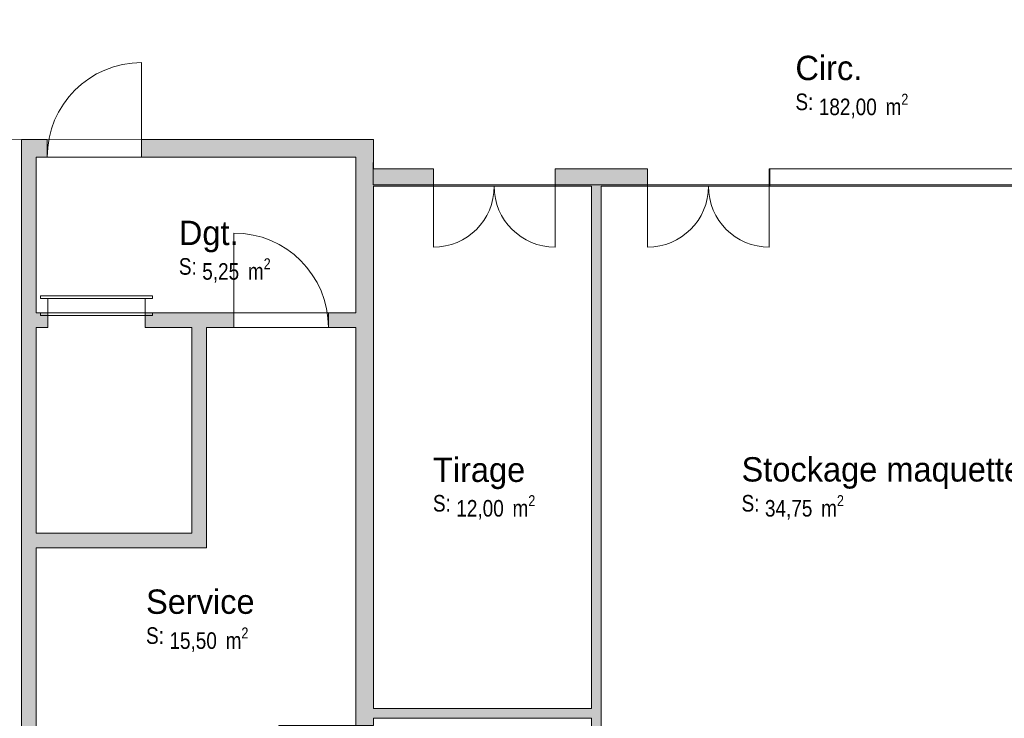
# Model space of a CAD drawing. Header units: millimetres. Extents: x -22000 to 226618, y -100134 to 72379.
# Tile 12 of 44: x 30268 to 40378, y -27140 to -19970. Entities that reach past the tile are written whole.
import ezdxf
from ezdxf.enums import TextEntityAlignment as Align

# ---------------------------------------------------------------- set-up
doc = ezdxf.new("R2010")
doc.units = ezdxf.units.MM
doc.header["$MEASUREMENT"] = 0
for name, color, linetype in [('A-AREA-____-OTLN.Modèle IFC', 7, 'Continuous'), ('A-WALL-____-OTLN.Modèle IFC', 7, 'Continuous'), ('Fenêtres ARCHICAD', 7, 'Continuous'), ('Marques de Zone ARCHICAD', 7, 'Continuous'), ('Portes ARCHICAD', 7, 'Continuous')]:
    doc.layers.add(name, color=color, linetype=linetype)
doc.styles.add('STYLE_GENERE_1', font='txt')
doc.styles.add('STYLE_GENERE_2', font='ARIALN.TTF')
pattern_1 = [(0, (30000, -20000), (0, 100000000), [])]

# ---------------------------------------------------------------- blocks, each defined once
blk = doc.blocks.new('Stockage maquettes_SA_4_1', base_point=(39082, -24732))
at = {"layer": 'Marques de Zone ARCHICAD', "color": 7, "lineweight": 9, "insert": (37920, -24850), "char_height": 170, "attachment_point": 1, "style": 'STYLE_GENERE_2'}
blk.add_mtext('\\A1;{\\pql;\\pt0,100;\\fArial Narrow|b0|i0|c0|p34;34,75\\fArial Narrow|b0|i0|c0|p34;\\A1{\\H.66x;\\S^  ;}\\fArial Narrow|b0|i0|c0|p34; m\\fArial Narrow|b0|i0|c0|p34;\\A1{\\H.66x;\\S2^  ;}}', dxfattribs=at)
at = {"layer": 'Marques de Zone ARCHICAD', "color": 7, "lineweight": 9}
for tag, height, style, p in [('ROOM_NAME', 250, 'STYLE_GENERE_1', (37680, -24460)), ('DUMMY_849', 250, 'STYLE_GENERE_1', (40484, -24386)), ('calculatedAreaCode', 170, 'STYLE_GENERE_2', (37680, -24848))]:
    blk.add_attdef(tag, text='', height=height, dxfattribs=dict(at, style=style)).set_placement(p, align=Align.TOP_LEFT)
blk = doc.blocks.new('Service_SER_10_1', base_point=(32078, -26090))
at = {"layer": 'Marques de Zone ARCHICAD', "color": 7, "lineweight": 9, "insert": (31805, -26208), "char_height": 170, "attachment_point": 1, "style": 'STYLE_GENERE_2'}
blk.add_mtext('\\A1;{\\pql;\\pt0,100;\\fArial Narrow|b0|i0|c0|p34;15,50\\fArial Narrow|b0|i0|c0|p34;\\A1{\\H.66x;\\S^  ;}\\fArial Narrow|b0|i0|c0|p34; m\\fArial Narrow|b0|i0|c0|p34;\\A1{\\H.66x;\\S2^  ;}}', dxfattribs=at)
at = {"layer": 'Marques de Zone ARCHICAD', "color": 7, "lineweight": 9}
for tag, height, style, p in [('DUMMY_849', 250, 'STYLE_GENERE_1', (32591, -25744)), ('ROOM_NAME', 250, 'STYLE_GENERE_1', (31565, -25818)), ('calculatedAreaCode', 170, 'STYLE_GENERE_2', (31565, -26206))]:
    blk.add_attdef(tag, text='', height=height, dxfattribs=dict(at, style=style)).set_placement(p, align=Align.TOP_LEFT)
blk = doc.blocks.new('Tirage_SA_11_1', base_point=(35020, -24732))
at = {"layer": 'Marques de Zone ARCHICAD', "color": 7, "lineweight": 9, "insert": (34751, -24850), "char_height": 170, "attachment_point": 1, "style": 'STYLE_GENERE_2'}
blk.add_mtext('\\A1;{\\pql;\\pt0,100;\\fArial Narrow|b0|i0|c0|p34;12,00\\fArial Narrow|b0|i0|c0|p34;\\A1{\\H.66x;\\S^  ;}\\fArial Narrow|b0|i0|c0|p34; m\\fArial Narrow|b0|i0|c0|p34;\\A1{\\H.66x;\\S2^  ;}}', dxfattribs=at)
at = {"layer": 'Marques de Zone ARCHICAD', "color": 7, "lineweight": 9}
for tag, height, style, p in [('ROOM_NAME', 250, 'STYLE_GENERE_1', (34511, -24464)), ('DUMMY_849', 250, 'STYLE_GENERE_1', (35376, -24386)), ('calculatedAreaCode', 170, 'STYLE_GENERE_2', (34511, -24848))]:
    blk.add_attdef(tag, text='', height=height, dxfattribs=dict(at, style=style)).set_placement(p, align=Align.TOP_LEFT)
blk = doc.blocks.new('Dgt._COU_43_1', base_point=(32357, -22301))
at = {"layer": 'Marques de Zone ARCHICAD', "color": 7, "lineweight": 9, "insert": (32142, -22419), "char_height": 170, "attachment_point": 1, "style": 'STYLE_GENERE_2'}
blk.add_mtext('\\A1;{\\pql;\\pt0,100;\\fArial Narrow|b0|i0|c0|p34;5,25\\fArial Narrow|b0|i0|c0|p34;\\A1{\\H.66x;\\S^  ;}\\fArial Narrow|b0|i0|c0|p34; m\\fArial Narrow|b0|i0|c0|p34;\\A1{\\H.66x;\\S2^  ;}}', dxfattribs=at)
at = {"layer": 'Marques de Zone ARCHICAD', "color": 7, "lineweight": 9}
for tag, height, style, p in [('ROOM_NAME', 250, 'STYLE_GENERE_1', (31902, -22033)), ('DUMMY_849', 250, 'STYLE_GENERE_1', (32465, -21955)), ('calculatedAreaCode', 170, 'STYLE_GENERE_2', (31902, -22417))]:
    blk.add_attdef(tag, text='', height=height, dxfattribs=dict(at, style=style)).set_placement(p, align=Align.TOP_LEFT)
blk = doc.blocks.new('Circ._COU_44_1', base_point=(38796, -20612))
at = {"layer": 'Marques de Zone ARCHICAD', "color": 7, "lineweight": 9, "insert": (38473, -20730), "char_height": 170, "attachment_point": 1, "style": 'STYLE_GENERE_2'}
blk.add_mtext('\\A1;{\\pql;\\pt0,100;\\fArial Narrow|b0|i0|c0|p34;182,00\\fArial Narrow|b0|i0|c0|p34;\\A1{\\H.66x;\\S^  ;}\\fArial Narrow|b0|i0|c0|p34; m\\fArial Narrow|b0|i0|c0|p34;\\A1{\\H.66x;\\S2^  ;}}', dxfattribs=at)
at = {"layer": 'Marques de Zone ARCHICAD', "color": 7, "lineweight": 9}
for tag, height, style, p in [('DUMMY_849', 250, 'STYLE_GENERE_1', (38875, -20266)), ('ROOM_NAME', 250, 'STYLE_GENERE_1', (38233, -20340)), ('calculatedAreaCode', 170, 'STYLE_GENERE_2', (38233, -20728))]:
    blk.add_attdef(tag, text='', height=height, dxfattribs=dict(at, style=style)).set_placement(p, align=Align.TOP_LEFT)
blk = doc.blocks.new('Fenêtre (Mur) 41[4]_1')
at = {"layer": 'Fenêtres ARCHICAD', "color": 7, "linetype": 'Continuous', "lineweight": 5}
for p, q in [((37970, -21500), (40470, -21500)), ((37970, -21680), (37970, -21500)), ((40470, -21500), (40470, -21680)), ((40470, -21680), (37970, -21680))]:
    blk.add_line(p, q, dxfattribs=at)
blk = doc.blocks.new('Fenêtre (Mur) 42[5]_1')
at = {"layer": 'Fenêtres ARCHICAD', "color": 7, "linetype": 'Continuous', "lineweight": 5}
for p, q in [((41415, -21480), (42665, -21480)), ((41415, -21680), (41415, -21480)), ((42665, -21480), (42665, -21680)), ((42665, -21680), (41415, -21680))]:
    blk.add_line(p, q, dxfattribs=at)
blk = doc.blocks.new('Porte (Mur) 140[4]_1')
at = {"layer": 'Portes ARCHICAD', "color": 7, "linetype": 'Continuous', "lineweight": 5}
for p, q in [((36715, -21680), (36715, -22305)), ((37965, -21680), (37965, -22305))]:
    blk.add_line(p, q, dxfattribs=at)
for centre, start, end in [((36715, -21680), 270, 0), ((37965, -21680), 180, 270)]:
    blk.add_arc(centre, 625, start, end, dxfattribs=at)
blk = doc.blocks.new('Porte (Mur) 141[5]_1')
at = {"layer": 'Portes ARCHICAD', "color": 7, "linetype": 'Continuous', "lineweight": 5}
for p, q in [((34515, -21680), (34515, -22305)), ((35765, -21680), (35765, -22305))]:
    blk.add_line(p, q, dxfattribs=at)
for centre, start, end in [((34515, -21680), 270, 0), ((35765, -21680), 180, 270)]:
    blk.add_arc(centre, 625, start, end, dxfattribs=at)
blk = doc.blocks.new('Mur_11_1', base_point=(43990, -21590))
at = {"layer": 'A-WALL-____-OTLN.Modèle IFC', "linetype": 'Continuous', "lineweight": 0, "true_color": 0xffffff}
for points in [[(34515, -21500), (33900, -21500), (33900, -21680), (34515, -21680)], [(36715, -21500), (35765, -21500), (35765, -21680), (36715, -21680)], [(37970, -21500), (37965, -21500), (37965, -21680), (37970, -21680)], [(41415, -21500), (40470, -21500), (40470, -21680), (41415, -21680)], [(43900, -21500), (42665, -21500), (42665, -21680), (43900, -21680)]]:
    blk.add_hatch(color=7, dxfattribs=at).paths.add_polyline_path(points)
at = {"layer": 'A-WALL-____-OTLN.Modèle IFC', "color": 7, "linetype": 'Continuous', "lineweight": 20}
for p, q in [((34515, -21500), (34515, -21680)), ((35765, -21500), (35765, -21680)), ((36715, -21500), (36715, -21680)), ((37965, -21500), (37965, -21680)), ((37970, -21500), (37970, -21680)), ((40470, -21500), (40470, -21680)), ((41415, -21500), (41415, -21680)), ((42665, -21500), (42665, -21680))]:
    blk.add_line(p, q, dxfattribs=at)
at = {"layer": 'A-WALL-____-OTLN.Modèle IFC', "color": 7, "linetype": 'Continuous', "lineweight": 5}
for p, q in [((40470, -21500), (37970, -21500)), ((42665, -21500), (41415, -21500)), ((37970, -21680), (40470, -21680)), ((41415, -21680), (42665, -21680))]:
    blk.add_line(p, q, dxfattribs=at)
at = {"layer": 'A-WALL-____-OTLN.Modèle IFC', "color": 7, "linetype": 'Continuous', "lineweight": 20, "flags": 128}
for points in [[(34515, -21500), (33900, -21500)], [(36715, -21500), (35765, -21500)], [(37970, -21500), (37965, -21500)], [(41415, -21500), (40470, -21500)], [(43900, -21500), (42665, -21500)], [(33900, -21680), (34515, -21680)], [(35765, -21680), (36140, -21680)], [(36240, -21680), (36715, -21680)], [(37965, -21680), (37970, -21680)], [(40470, -21680), (40940, -21680)], [(41040, -21680), (41415, -21680)], [(42665, -21680), (43900, -21680)]]:
    blk.add_lwpolyline(points, dxfattribs=at)
at = {"layer": 'Fenêtres ARCHICAD', "color": 7, "linetype": 'Continuous', "lineweight": 5}
for name in ['Fenêtre (Mur) 41[4]_1', 'Fenêtre (Mur) 42[5]_1']:
    blk.add_blockref(name, (0, 0), dxfattribs=at)
at = {"layer": 'Portes ARCHICAD', "color": 7, "linetype": 'Continuous', "lineweight": 5}
for name in ['Porte (Mur) 141[5]_1', 'Porte (Mur) 140[4]_1']:
    blk.add_blockref(name, (0, 0), dxfattribs=at)
blk = doc.blocks.new('Porte (Mur) 142[6]_1')
at = {"layer": 'Portes ARCHICAD', "color": 7, "linetype": 'Continuous', "lineweight": 5}
blk.add_line((33900, -27215), (32930, -27215), dxfattribs=at)
blk.add_arc((33900, -27215), 970, 180, 270, dxfattribs=at)
blk = doc.blocks.new('Mur_12_1', base_point=(33810, -21290))
at = {"layer": 'A-WALL-____-OTLN.Modèle IFC', "linetype": 'Continuous', "lineweight": 0, "true_color": 0xffffff}
for points in [[(33720, -21380), (33900, -21200), (33720, -21200)], [(33720, -21380), (33900, -21380), (33900, -21200)], [(33720, -21380), (33720, -27215), (33900, -27215), (33900, -21380)], [(33720, -28185), (33720, -29050), (33900, -29050), (33900, -28185)]]:
    blk.add_hatch(color=7, dxfattribs=at).paths.add_polyline_path(points)
at = {"layer": 'A-WALL-____-OTLN.Modèle IFC', "color": 7, "linetype": 'Continuous', "lineweight": 20}
for p, q in [((33720, -27215), (33900, -27215)), ((33720, -28185), (33900, -28185))]:
    blk.add_line(p, q, dxfattribs=at)
at = {"layer": 'A-WALL-____-OTLN.Modèle IFC', "color": 7, "linetype": 'Continuous', "lineweight": 20, "flags": 128}
for points in [[(33900, -21200), (33720, -21200)], [(33900, -21500), (33900, -21200)], [(33720, -21380), (33720, -22980)], [(33900, -27040), (33900, -21680)], [(33720, -23130), (33720, -27215)], [(33900, -27215), (33900, -27140)], [(33720, -28185), (33720, -29050)], [(33900, -29050), (33900, -28185)], [(33720, -29050), (33900, -29050)]]:
    blk.add_lwpolyline(points, dxfattribs=at)
at = {"layer": 'Portes ARCHICAD', "color": 7, "linetype": 'Continuous', "lineweight": 5}
blk.add_blockref('Porte (Mur) 142[6]_1', (0, 0), dxfattribs=at)
blk = doc.blocks.new('Porte (Mur) 143[7]_1')
at = {"layer": 'Portes ARCHICAD', "color": 7, "linetype": 'Continuous', "lineweight": 5}
blk.add_line((31520, -21380), (31520, -20410), dxfattribs=at)
blk.add_arc((31520, -21380), 970, 90, 180, dxfattribs=at)
blk = doc.blocks.new('Mur_13_1', base_point=(33810, -21290))
at = {"layer": 'A-WALL-____-OTLN.Modèle IFC', "linetype": 'Continuous', "lineweight": 0, "true_color": 0xffffff}
for points in [[(30435, -21380), (30285, -21200), (30285, -21380)], [(30435, -21200), (30285, -21200), (30435, -21380)], [(30435, -21380), (30550, -21380), (30550, -21200), (30435, -21200)], [(33720, -21200), (31520, -21200), (31520, -21380), (33720, -21380)]]:
    blk.add_hatch(color=7, dxfattribs=at).paths.add_polyline_path(points)
at = {"layer": 'A-WALL-____-OTLN.Modèle IFC', "color": 7, "linetype": 'Continuous', "lineweight": 20}
for p, q in [((30550, -21200), (30550, -21380)), ((31520, -21200), (31520, -21380))]:
    blk.add_line(p, q, dxfattribs=at)
at = {"layer": 'A-WALL-____-OTLN.Modèle IFC', "color": 7, "linetype": 'Continuous', "lineweight": 20, "flags": 128}
for points in [[(30285, -21200), (30285, -21380)], [(30550, -21200), (30285, -21200)], [(33720, -21200), (31520, -21200)], [(30435, -21380), (30550, -21380)], [(31520, -21380), (33720, -21380)]]:
    blk.add_lwpolyline(points, dxfattribs=at)
at = {"layer": 'Portes ARCHICAD', "color": 7, "linetype": 'Continuous', "lineweight": 5}
blk.add_blockref('Porte (Mur) 143[7]_1', (0, 0), dxfattribs=at)
blk = doc.blocks.new('Mur_14_1', base_point=(30360, -21290))
at = {"layer": 'A-WALL-____-OTLN.Modèle IFC', "linetype": 'Continuous', "lineweight": 0, "true_color": 0xffffff}
blk.add_hatch(color=7, dxfattribs=at).paths.add_polyline_path([(30285, -21380), (30285, -29050), (30435, -29050), (30435, -21380)])
at = {"layer": 'A-WALL-____-OTLN.Modèle IFC', "color": 7, "linetype": 'Continuous', "lineweight": 20, "flags": 128}
for points in [[(30285, -21380), (30285, -29050)], [(30435, -22980), (30435, -21380)], [(30435, -25240), (30435, -23130)], [(30435, -29050), (30435, -25390)], [(30285, -29050), (30435, -29050)]]:
    blk.add_lwpolyline(points, dxfattribs=at)
blk = doc.blocks.new('Mur_21_1', base_point=(36190, -21590))
at = {"layer": 'A-WALL-____-OTLN.Modèle IFC', "linetype": 'Continuous', "lineweight": 0, "true_color": 0xffffff}
blk.add_hatch(color=7, dxfattribs=at).paths.add_polyline_path([(36140, -21680), (36140, -29050), (36240, -29050), (36240, -21680)])
at = {"layer": 'A-WALL-____-OTLN.Modèle IFC', "color": 7, "linetype": 'Continuous', "lineweight": 20, "flags": 128}
for points in [[(36140, -21680), (36140, -27040)], [(36240, -29050), (36240, -21680)], [(36140, -27140), (36140, -29050)], [(36140, -29050), (36240, -29050)]]:
    blk.add_lwpolyline(points, dxfattribs=at)
blk = doc.blocks.new('Mur_27_1', base_point=(36190, -27090))
at = {"layer": 'A-WALL-____-OTLN.Modèle IFC', "linetype": 'Continuous', "lineweight": 0, "true_color": 0xffffff}
blk.add_hatch(color=7, dxfattribs=at).paths.add_polyline_path([(36140, -27040), (33900, -27040), (33900, -27140), (36140, -27140)])
at = {"layer": 'A-WALL-____-OTLN.Modèle IFC', "color": 7, "linetype": 'Continuous', "lineweight": 20, "flags": 128}
for points in [[(36140, -27040), (33900, -27040)], [(33900, -27140), (36140, -27140)]]:
    blk.add_lwpolyline(points, dxfattribs=at)
blk = doc.blocks.new('Mur_87_1', base_point=(30360, -25315))
at = {"layer": 'A-WALL-____-OTLN.Modèle IFC', "linetype": 'Continuous', "lineweight": 0, "true_color": 0xffffff}
for points in [[(32035, -25240), (30435, -25240), (30435, -25390), (32035, -25390)], [(32035, -25240), (32185, -25390), (32185, -25240)], [(32035, -25390), (32185, -25390), (32035, -25240)]]:
    blk.add_hatch(color=7, dxfattribs=at).paths.add_polyline_path(points)
at = {"layer": 'A-WALL-____-OTLN.Modèle IFC', "color": 7, "linetype": 'Continuous', "lineweight": 20, "flags": 128}
for points in [[(32035, -25240), (30435, -25240)], [(32185, -25390), (32185, -25240)], [(30435, -25390), (32185, -25390)]]:
    blk.add_lwpolyline(points, dxfattribs=at)
blk = doc.blocks.new('Mur_88_1', base_point=(32110, -25315))
at = {"layer": 'A-WALL-____-OTLN.Modèle IFC', "linetype": 'Continuous', "lineweight": 0, "true_color": 0xffffff}
blk.add_hatch(color=7, dxfattribs=at).paths.add_polyline_path([(32185, -25240), (32185, -23130), (32035, -23130), (32035, -25240)])
at = {"layer": 'A-WALL-____-OTLN.Modèle IFC', "color": 7, "linetype": 'Continuous', "lineweight": 20, "flags": 128}
for points in [[(32035, -23130), (32035, -25240)], [(32185, -25240), (32185, -23130)]]:
    blk.add_lwpolyline(points, dxfattribs=at)
blk = doc.blocks.new('Porte (Mur) 194[58]_1')
at = {"layer": 'Portes ARCHICAD', "linetype": 'Continuous', "lineweight": 0, "true_color": 0x000000}
h = blk.add_hatch(dxfattribs=at)
h.set_pattern_fill('Menuis1_0001', color=18, style=0, pattern_type=2)
h.set_pattern_definition(pattern_1)
h.paths.add_polyline_path([(30480, -22805), (30480, -22830), (31630, -22830), (31630, -22805)])
h = blk.add_hatch(dxfattribs=at)
h.set_pattern_fill('Menuis1_0001', color=18, style=0, pattern_type=2)
h.set_pattern_definition(pattern_1)
h.paths.add_polyline_path([(31555, -22980), (31555, -22830), (30555, -22830), (30555, -22980)])
h = blk.add_hatch(dxfattribs=at)
h.set_pattern_fill('Menuis1_0001', color=18, style=0, pattern_type=2)
h.set_pattern_definition(pattern_1)
h.paths.add_polyline_path([(30480, -22980), (30480, -23005), (31630, -23005), (31630, -22980)])
at = {"layer": 'Portes ARCHICAD', "color": 7, "linetype": 'Continuous', "lineweight": 5}
for p, q in [((30480, -22805), (31630, -22805)), ((30480, -22805), (30480, -22830)), ((30480, -22830), (31630, -22830)), ((30555, -22980), (30555, -22830)), ((31555, -22980), (31555, -22830)), ((31630, -22805), (31630, -22830)), ((30480, -22980), (31630, -22980)), ((30480, -22980), (30480, -23005)), ((30480, -23005), (31630, -23005)), ((31630, -22980), (31630, -23005))]:
    blk.add_line(p, q, dxfattribs=at)
blk = doc.blocks.new('Porte (Mur) 195[59]_1')
at = {"layer": 'Portes ARCHICAD', "color": 7, "linetype": 'Continuous', "lineweight": 5}
blk.add_line((32468, -23130), (32468, -22160), dxfattribs=at)
blk.add_arc((32468, -23130), 970, 0, 90, dxfattribs=at)
blk = doc.blocks.new('Mur_89_1', base_point=(30360, -23055))
at = {"layer": 'A-WALL-____-OTLN.Modèle IFC', "linetype": 'Continuous', "lineweight": 0, "true_color": 0xffffff}
for points in [[(30435, -22980), (30435, -23130), (30555, -23130), (30555, -22980)], [(31555, -22980), (31555, -23130), (32468, -23130), (32468, -22980)], [(33438, -22980), (33438, -23130), (33720, -23130), (33720, -22980)]]:
    blk.add_hatch(color=7, dxfattribs=at).paths.add_polyline_path(points)
at = {"layer": 'A-WALL-____-OTLN.Modèle IFC', "color": 7, "linetype": 'Continuous', "lineweight": 20}
for p, q in [((30555, -23130), (30555, -22980)), ((31555, -23130), (31555, -22980)), ((32468, -23130), (32468, -22980)), ((33438, -23130), (33438, -22980))]:
    blk.add_line(p, q, dxfattribs=at)
at = {"layer": 'A-WALL-____-OTLN.Modèle IFC', "color": 7, "linetype": 'Continuous', "lineweight": 20, "flags": 128}
for points in [[(30555, -22980), (30435, -22980)], [(32468, -22980), (31555, -22980)], [(33720, -22980), (33438, -22980)], [(30435, -23130), (30555, -23130)], [(31555, -23130), (32035, -23130)], [(32185, -23130), (32468, -23130)], [(33438, -23130), (33720, -23130)]]:
    blk.add_lwpolyline(points, dxfattribs=at)
at = {"layer": 'Portes ARCHICAD', "color": 7, "linetype": 'Continuous', "lineweight": 5}
for name in ['Porte (Mur) 195[59]_1', 'Porte (Mur) 194[58]_1']:
    blk.add_blockref(name, (0, 0), dxfattribs=at)

msp = doc.modelspace()

# ---------------------------------------------------------------- linework, layer by layer
at = {"layer": 'A-AREA-____-OTLN.Modèle IFC', "color": 7, "linetype": 'Continuous', "lineweight": 0, "true_color": 0xfdf5ec, "flags": 128}
msp.add_lwpolyline([(6474, -21204), (33900, -21200), (33896, -21666), (43904, -21666), (43900, -21200), (87611, -21200), (85929, -14180), (84275, -14180), (85600, -19614), (65601, -19614), (65601, -13663, -0.157957), (65065, -12490), (63313, -12490, -0.214878), (62629, -13811), (62629, -19614), (14566, -19614), (14566, -13811, -0.215084), (13882, -12490), (12276, -12490, -0.214969), (11594, -13810), (11583, -19614), (6474, -19614)], format="xyb", close=True, dxfattribs=at)
for points in [[(30435, -21380), (30435, -22980), (33720, -22980), (33720, -21380)], [(33900, -21680), (33900, -27040), (36140, -27040), (36140, -21680)], [(36240, -21680), (36240, -29050), (40940, -29050), (40940, -21680)], [(33720, -27090), (33720, -23130), (32185, -23130), (32185, -25390), (30435, -25390), (30435, -29050), (33720, -29050)]]:
    msp.add_lwpolyline(points, close=True, dxfattribs=at)

# ---------------------------------------------------------------- block references
at = {"layer": 'A-AREA-____-OTLN.Modèle IFC', "color": 7, "linetype": 'Continuous', "lineweight": 9}
for name, p, values in [('Circ._COU_44_1', (38796, -20612), {'ROOM_NAME': 'Circ.', 'calculatedAreaCode': 'S: '}), ('Dgt._COU_43_1', (32357, -22301), {'ROOM_NAME': 'Dgt.', 'calculatedAreaCode': 'S: '}), ('Tirage_SA_11_1', (35020, -24732), {'ROOM_NAME': 'Tirage', 'calculatedAreaCode': 'S: '}), ('Stockage maquettes_SA_4_1', (39082, -24732), {'ROOM_NAME': 'Stockage maquettes', 'calculatedAreaCode': 'S: '}), ('Service_SER_10_1', (32078, -26090), {'ROOM_NAME': 'Service', 'calculatedAreaCode': 'S: '})]:
    msp.add_blockref(name, p, dxfattribs=at).add_auto_attribs(values)
at = {"layer": 'A-WALL-____-OTLN.Modèle IFC', "color": 7, "lineweight": 20}
for name, p in [('Mur_13_1', (33810, -21290)), ('Mur_12_1', (33810, -21290)), ('Mur_14_1', (30360, -21290)), ('Mur_11_1', (43990, -21590)), ('Mur_21_1', (36190, -21590)), ('Mur_89_1', (30360, -23055)), ('Mur_88_1', (32110, -25315)), ('Mur_87_1', (30360, -25315)), ('Mur_27_1', (36190, -27090))]:
    msp.add_blockref(name, p, dxfattribs=at)

doc.saveas('drawing.dxf')
